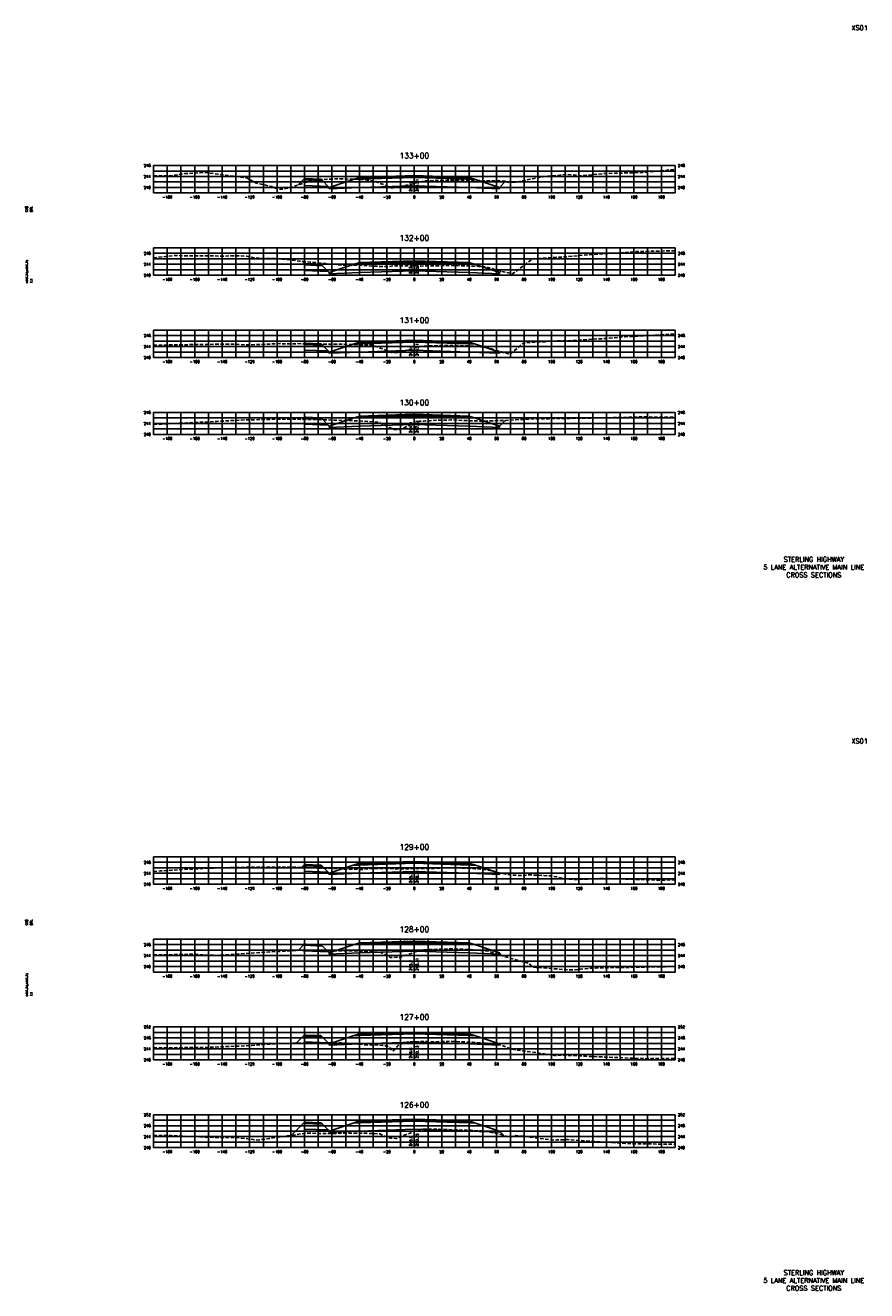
# Model space of a CAD drawing. Extents: x 37 to 10140, y -1968 to 9206.
# Tile 17 of 105: x 2227 to 2840, y 2096 to 3018. Entities that reach past the tile are written whole.
import ezdxf
from ezdxf.enums import TextEntityAlignment as Align

# ---------------------------------------------------------------- set-up
doc = ezdxf.new("R2010")
doc.units = 0
doc.header["$LTSCALE"] = 20
doc.header["$MEASUREMENT"] = 0
doc.linetypes.add('HIDDEN_050%', pattern=[0.1875, 0.125, -0.0625])
for name, color, linetype in [('S-AT-TXT175', 6, 'Continuous'), ('S-AT-TXT80', 1, 'Continuous'), ('XDATUM', 3, 'Continuous'), ('XEG', 1, 'HIDDEN_050%'), ('XFG', 2, 'Continuous'), ('XGRID', 251, 'Continuous'), ('XGRIDT', 2, 'Continuous'), ('XREF-BORDER', 7, 'Continuous')]:
    doc.layers.add(name, color=color, linetype=linetype)
doc.styles.add('L100', font='simplex.shx', dxfattribs={"height": 2})
doc.styles.add('L175', font='ROMANSM.shx', dxfattribs={"height": 3.5})
doc.styles.add('L80', font='ROMANSM.shx', dxfattribs={"height": 1.6})

# ---------------------------------------------------------------- blocks, each defined once
blk = doc.blocks.new('03025_00_att1')
at = {"layer": 'S-AT-TXT175', "style": 'L175'}
for tag, p in [('NUM', (32.402, 20.822)), ('LINE1', (30.64, 1.444)), ('LINE2', (30.64, 1.161)), ('LINE3', (30.64, 0.877))]:
    blk.add_attdef(tag, text='', height=0.175, dxfattribs=at).set_placement(p, align=Align.CENTER)
at = {"layer": 'S-AT-TXT80', "style": 'L80'}
for tag, p in [('DESIGNED', (2.094, 14.201)), ('CHECKED', (2.265, 14.201)), ('DRAFTED', (2.436, 14.201)), ('PCTB', (2.094, 11.605)), ('PSCALE', (2.265, 11.605)), ('PVIEW', (2.436, 11.605))]:
    blk.add_attdef(tag, p, '', height=0.08, rotation=90, dxfattribs=at)

msp = doc.modelspace()

# ---------------------------------------------------------------- linework, layer by layer
at = {"layer": 'XDATUM', "flags": 128}
for points in [[(2425.38, 2901.87), (2430, 2906.49), (2430, 2901.49), (2447.21, 2900.8), (2448, 2900.01), (2448, 2899.12), (2470, 2900), (2510, 2901.28), (2550, 2900), (2572, 2899.12), (2572, 2900.01), (2576.48, 2904.49)], [(2428.33, 2846.17), (2430, 2844.49), (2430, 2839.49), (2447.21, 2838.8), (2448, 2838.01), (2448, 2837.12), (2470, 2838), (2510, 2839.28), (2550, 2838), (2572, 2837.12), (2572, 2838.01), (2573.02, 2839.03)], [(2429.53, 2786.02), (2430, 2786.49), (2430, 2781.49), (2447.21, 2780.8), (2448, 2780.01), (2448, 2779.12), (2470, 2780), (2510, 2781.28), (2550, 2780), (2572, 2779.12), (2572, 2780.01), (2572.4, 2780.41)], [(2428.45, 2730.94), (2430, 2732.49), (2430, 2727.49), (2447.21, 2726.8), (2448, 2726.01), (2448, 2725.12), (2470, 2726), (2510, 2727.28), (2550, 2726), (2572, 2725.12), (2572, 2726.01), (2576.18, 2730.19)], [(2427.75, 2404.24), (2430, 2406.49), (2430, 2401.49), (2447.21, 2400.8), (2448, 2400.01), (2448, 2399.12), (2470, 2400), (2510, 2401.28), (2550, 2400), (2572, 2399.12), (2572, 2400.01), (2572.29, 2400.31)], [(2425.34, 2343.83), (2430, 2348.49), (2430, 2343.49), (2447.21, 2342.8), (2448, 2342.01), (2448, 2341.12), (2470, 2342), (2510, 2343.28), (2550, 2342), (2572, 2341.12), (2572, 2342.01), (2574.06, 2339.95)], [(2424.03, 2276.15), (2430, 2282.12), (2430, 2277.12), (2447.21, 2276.43), (2448, 2275.64), (2448, 2274.76), (2470, 2275.64), (2510, 2276.92), (2550, 2275.64), (2572, 2274.76), (2572, 2275.64), (2572.71, 2274.93)], [(2420.43, 2209), (2430, 2218.57), (2430, 2213.57), (2447.21, 2212.88), (2448, 2212.09), (2448, 2211.2), (2470, 2212.08), (2510, 2213.36), (2550, 2212.08), (2572, 2211.2), (2572, 2212.09), (2575.28, 2208.8)]]:
    msp.add_lwpolyline(points, dxfattribs=at)
at = {"layer": 'XEG', "flags": 128}
for points in [[(2320, 2908.49), (2331.57, 2908.37), (2342.82, 2910.1), (2357.96, 2910.93), (2387.91, 2907.01), (2394.4, 2903.28), (2406.14, 2900.63), (2411.04, 2898.68), (2413.3, 2898.68), (2420.25, 2900.03), (2427.11, 2902.49), (2431.52, 2903.81), (2432.7, 2904.63), (2438.03, 2905.53), (2438.21, 2905.54), (2438.66, 2905.57), (2455, 2906.36), (2455.36, 2906.36), (2473.43, 2905.72), (2473.82, 2905.69), (2481.85, 2904.35), (2482.08, 2904.26), (2493.78, 2899.54), (2506.32, 2901.95), (2506.93, 2902.06), (2510, 2902.92), (2514.21, 2904.11), (2514.45, 2904.17), (2517.95, 2904.73), (2518.11, 2904.75), (2525.41, 2905.03), (2525.65, 2905.04), (2525.96, 2905.05), (2538.08, 2905.41), (2538.45, 2905.4), (2550.25, 2905.12), (2550.8, 2905.11), (2562.95, 2904.87), (2563, 2904.87), (2571.61, 2904.97), (2573.73, 2904.75), (2576.73, 2904.47), (2577.71, 2904.03), (2578.34, 2903.68), (2579.07, 2904.02), (2580.37, 2903.85), (2584.75, 2903.95), (2588.49, 2904.81), (2594.88, 2905.99), (2603.65, 2907.83), (2616.09, 2908.95), (2620.13, 2909.4), (2621.81, 2909.38), (2624.55, 2909.25), (2631.84, 2908.55), (2646.88, 2910.07), (2680.01, 2911.13), (2699.44, 2913.17), (2700, 2913.18)], [(2320, 2848.68), (2334.48, 2850.32), (2371.03, 2849.99), (2382.65, 2850.2), (2387.94, 2849.8), (2393.85, 2848.65), (2402.34, 2848.21), (2410.22, 2848.12), (2417.78, 2847.41), (2426.48, 2846.37), (2434.05, 2845.52), (2441.94, 2844.92), (2455.1, 2843.57), (2458.71, 2843.37), (2464.25, 2843.33), (2466.3, 2843.41), (2474.47, 2843.09), (2475.12, 2843.04), (2475.95, 2842.8), (2489.04, 2842.32), (2489.84, 2841.92), (2490.3, 2842.06), (2490.71, 2842.1), (2491.29, 2842.32), (2493.34, 2842.66), (2494.24, 2842.89), (2502.37, 2842.79), (2510, 2842.81), (2511.26, 2842.81), (2514.75, 2842.73), (2518.22, 2842.81), (2520.92, 2842.82), (2524.26, 2842.87), (2526, 2842.93), (2528.37, 2842.98), (2538.11, 2843.22), (2548.03, 2842.85), (2550.4, 2842.75), (2556.79, 2842.48), (2558.19, 2842.4), (2562.19, 2842.07), (2563.11, 2842), (2568.44, 2840.21), (2569.41, 2839.88), (2571.45, 2839.38), (2581.67, 2837.07), (2593.68, 2846.08), (2595.71, 2847.6), (2601.15, 2848.18), (2601.86, 2848.25), (2604.15, 2848.42), (2608.24, 2848.68), (2619.15, 2849.36), (2620.68, 2849.54), (2635.8, 2850.84), (2671.67, 2853.24), (2686.35, 2853.58), (2700, 2853.83)], [(2320, 2785.06), (2326.14, 2785.12), (2343.7, 2785.36), (2374.31, 2785.82), (2380.17, 2785.71), (2386.62, 2785.21), (2397.49, 2785.54), (2412.08, 2786.13), (2417.3, 2786.11), (2425.11, 2786.13), (2433.09, 2785.92), (2443.16, 2785.71), (2451.09, 2785.68), (2456.84, 2785.79), (2463.75, 2785.51), (2468.49, 2785.39), (2475.33, 2785.24), (2479.12, 2785.18), (2485.21, 2782.93), (2493.29, 2779.72), (2496.09, 2779.55), (2497.92, 2779.57), (2507.33, 2782.08), (2507.64, 2782.13), (2510, 2782.78), (2513.17, 2783.64), (2513.4, 2783.71), (2513.53, 2783.74), (2518.36, 2784.36), (2518.72, 2784.37), (2526.1, 2784.66), (2531.97, 2784.82), (2538.29, 2784.89), (2544.17, 2784.63), (2550.47, 2784.43), (2554.18, 2784.22), (2558.3, 2783.91), (2561, 2783.66), (2563.71, 2783.41), (2566.49, 2782.29), (2569.1, 2781.33), (2574.63, 2779.79), (2579.85, 2778.38), (2585.26, 2783.16), (2589.62, 2786.7), (2594.95, 2787.13), (2597.47, 2787.27), (2604.45, 2787.47), (2611.01, 2788.01), (2621.67, 2788.26), (2650.13, 2789.97), (2663.33, 2791.17), (2673.26, 2791.56), (2700, 2793.26)], [(2320, 2727.25), (2344.85, 2728.32), (2365.97, 2729.46), (2383.37, 2730.38), (2386.74, 2730.52), (2392.06, 2730.65), (2408.23, 2731.04), (2413.43, 2731.04), (2416.95, 2731.07), (2429.59, 2730.93), (2434.16, 2730.87), (2445.63, 2730.61), (2450.22, 2730.42), (2465.49, 2730), (2479.76, 2729.19), (2484.4, 2728.79), (2486.13, 2727.8), (2494.96, 2723.65), (2498.62, 2723.52), (2499.62, 2723.46), (2505.09, 2725.9), (2509.82, 2727.92), (2510, 2727.98), (2511.78, 2728.64), (2513.88, 2729.51), (2516.64, 2729.65), (2518.22, 2729.8), (2521.52, 2729.97), (2526.31, 2730.3), (2536.69, 2730.49), (2538.43, 2730.51), (2548.54, 2730.02), (2550.21, 2729.94), (2554.57, 2729.83), (2559.52, 2729.6), (2570.71, 2730.06), (2576.8, 2730.21), (2582.8, 2730.6), (2592.39, 2731.07), (2600.86, 2731.39), (2604.37, 2731.37), (2625.03, 2731.68), (2636.42, 2731.76), (2640.38, 2731.95), (2663.56, 2732.34), (2669.38, 2732.66), (2678.31, 2732.73), (2700, 2732.41)], [(2320, 2401.27), (2324.98, 2401.77), (2333.41, 2402.18), (2353.41, 2403.42), (2357.35, 2403.66), (2359.84, 2403.73), (2388.4, 2404.44), (2394.62, 2404.45), (2413.17, 2404.59), (2416.45, 2404.52), (2423.39, 2404.38), (2430.92, 2404.13), (2434.75, 2403.98), (2442.62, 2403.77), (2450.11, 2403.6), (2461.06, 2402.99), (2472.22, 2402.85), (2477.76, 2403.53), (2479.75, 2403.51), (2492.76, 2403.42), (2496.76, 2403.34), (2503.73, 2403.27), (2510, 2403.41), (2510.54, 2403.43), (2517.07, 2403.42), (2522.4, 2403.53), (2526.9, 2403.69), (2533.14, 2403.9), (2538.46, 2404.03), (2544.9, 2403.79), (2550.52, 2403.58), (2554.14, 2403.35), (2558.43, 2403.13), (2560.72, 2402.72), (2563.72, 2402.39), (2567.85, 2401.44), (2570.14, 2400.79), (2574.19, 2399.88), (2576.6, 2399.31), (2579.86, 2398.88), (2588.96, 2398.23), (2592.72, 2398.91), (2608.99, 2398.1), (2613.94, 2397.32), (2619.17, 2396.11), (2628.36, 2395.44), (2646.21, 2396.3), (2646.66, 2396.33), (2646.79, 2396.33), (2692.62, 2394.93), (2694.83, 2395.23), (2700, 2395.1)], [(2320, 2340.58), (2330.74, 2340.6), (2349.3, 2341.06), (2354.29, 2340.63), (2365.34, 2340.18), (2379.75, 2341.06), (2395.02, 2342.02), (2397.66, 2342.22), (2405.81, 2342.8), (2416, 2343.22), (2426.54, 2343.91), (2430.73, 2343.75), (2437.92, 2343.52), (2443.37, 2343.35), (2450.94, 2343.44), (2460.23, 2343.35), (2465.56, 2343.43), (2478.07, 2342.8), (2485.3, 2342.45), (2487.9, 2341.12), (2492.75, 2338.68), (2497.19, 2338.78), (2499.2, 2338.66), (2503.04, 2340.07), (2509.15, 2342.15), (2510, 2342.44), (2512.4, 2343.24), (2514.04, 2343.77), (2515.8, 2344.06), (2518.57, 2344.27), (2521.42, 2344.43), (2526.34, 2344.63), (2534.14, 2344.84), (2538.62, 2344.92), (2543.07, 2344.72), (2550.81, 2344.38), (2555.71, 2344.02), (2558.49, 2343.81), (2561.97, 2343.4), (2563.75, 2343.2), (2567.16, 2342.15), (2572.72, 2340.42), (2577.48, 2338.75), (2581.88, 2337.61), (2593.29, 2334.44), (2593.41, 2334.41), (2596.32, 2331.6), (2596.36, 2331.58), (2598.83, 2331.4), (2624.08, 2329.53), (2625.62, 2329.56), (2631.13, 2330.06), (2636.95, 2330.71), (2638.32, 2330.92), (2641.98, 2330.95), (2685.92, 2331.8), (2686.45, 2331.81), (2686.49, 2331.81), (2700, 2332)], [(2320, 2272.75), (2326.42, 2272.88), (2340.96, 2272.88), (2360.38, 2273.1), (2382.5, 2274.04), (2391.56, 2274.43), (2397.51, 2274.98), (2411.12, 2275.89), (2429.3, 2276.26), (2430.02, 2276.32), (2436.77, 2276.35), (2448.61, 2276.54), (2452.64, 2276.69), (2454.2, 2276.6), (2471.15, 2275.34), (2474.53, 2274.84), (2480.1, 2275.01), (2490.53, 2274.1), (2492.3, 2272.8), (2494.09, 2270.32), (2496.17, 2271.69), (2497.5, 2273.8), (2498.17, 2274.45), (2499.65, 2275.1), (2501.54, 2276.25), (2502.65, 2276.34), (2505.1, 2276.89), (2505.64, 2277.06), (2505.68, 2277.07), (2510, 2277.2), (2514.64, 2277.34), (2519.02, 2277.36), (2524.69, 2277.21), (2526.77, 2277.25), (2536.74, 2277.35), (2538.87, 2277.36), (2549.13, 2276.92), (2551.16, 2276.86), (2552.39, 2276.8), (2558.77, 2276.38), (2560.12, 2276.27), (2566.7, 2275.87), (2567.5, 2275.78), (2570.4, 2275.5), (2574.37, 2274.52), (2575.96, 2273.82), (2580.55, 2271.77), (2607.92, 2267.94), (2612.08, 2267.26), (2617.88, 2267.38), (2629.98, 2266.95), (2637.66, 2266.51), (2678.15, 2264.83), (2682.13, 2264.9), (2700, 2265.08)], [(2320, 2209.17), (2322.11, 2208.97), (2332.62, 2208.74), (2366.57, 2207.37), (2380.79, 2207.33), (2396.11, 2205.51), (2396.19, 2205.51), (2404.01, 2206.63), (2430.63, 2210.47), (2441.04, 2210.39), (2441.45, 2210.38), (2442.12, 2210.35), (2458.3, 2210.46), (2459.4, 2210.47), (2473.11, 2210.63), (2474, 2210.58), (2484.85, 2210.01), (2491.5, 2207.21), (2492.5, 2206.9), (2496.64, 2206.74), (2497.23, 2206.77), (2498.5, 2207.27), (2509.67, 2211.77), (2510, 2211.87), (2514.03, 2213.08), (2514.62, 2213.34), (2518.72, 2213.65), (2519.11, 2213.66), (2526.22, 2213.5), (2527.01, 2213.48), (2528.18, 2213.42), (2538.71, 2213.01), (2540.01, 2212.96), (2550.85, 2212.62), (2551.68, 2212.59), (2558.86, 2212.25), (2559.49, 2212.16), (2564.51, 2211.58), (2565.3, 2211.31), (2571.3, 2210.04), (2572.03, 2209.82), (2577.74, 2208.03), (2578.22, 2208.04), (2580.96, 2207.84), (2581.32, 2208.06), (2583.7, 2208.97), (2609.96, 2205.57), (2612.94, 2205.42), (2613.83, 2205.58), (2621.64, 2205.87), (2660.36, 2203.35), (2669.81, 2202.79), (2700, 2202.51)]]:
    msp.add_lwpolyline(points, dxfattribs=at)
at = {"layer": 'XFG', "flags": 128}
for points in [[(2430, 2906.49), (2430, 2906.49), (2425.38, 2901.87)], [(2430, 2906.49), (2430, 2905.49), (2443.04, 2904.97), (2442, 2906.01), (2441, 2906.05), (2441, 2905.71), (2431, 2906.11), (2431, 2906.45), (2430, 2906.49)], [(2431, 2906.45), (2431, 2906.11), (2441, 2905.71), (2441, 2906.05), (2431, 2906.45)], [(2510, 2907.28), (2470, 2906), (2465.43, 2905.82), (2448, 2900.01), (2448, 2899.12), (2470, 2900), (2510, 2901.28)], [(2510, 2907.62), (2470, 2906.34), (2470, 2907.34), (2465.43, 2905.82), (2470, 2906), (2510, 2907.28)], [(2510, 2908.62), (2470, 2907.34), (2470, 2907), (2510, 2908.28)], [(2510, 2908.28), (2470, 2907), (2470, 2906.34), (2510, 2907.62)], [(2510, 2908.62), (2550, 2907.34), (2550, 2907), (2510, 2908.28)], [(2510, 2908.28), (2550, 2907), (2550, 2906.34), (2510, 2907.62)], [(2510, 2907.62), (2550, 2906.34), (2550, 2907.34), (2554.57, 2905.82), (2550, 2906), (2510, 2907.28)], [(2510, 2907.28), (2550, 2906), (2554.57, 2905.82), (2572, 2900.01), (2572, 2899.12), (2550, 2900), (2510, 2901.28)], [(2430, 2905.49), (2430, 2901.49), (2447.21, 2900.8), (2443.04, 2904.97), (2430, 2905.49)], [(2448, 2900.01), (2447.21, 2900.8)], [(2572, 2900.01), (2572, 2900.01), (2576.48, 2904.49)], [(2430, 2844.49), (2430, 2844.49), (2428.33, 2846.17)], [(2430, 2844.49), (2430, 2843.49), (2443.04, 2842.97), (2442, 2844.01), (2441, 2844.05), (2441, 2843.71), (2431, 2844.11), (2431, 2844.45), (2430, 2844.49)], [(2430, 2843.49), (2430, 2839.49), (2447.21, 2838.8), (2443.04, 2842.97), (2430, 2843.49)], [(2431, 2844.45), (2431, 2844.11), (2441, 2843.71), (2441, 2844.05), (2431, 2844.45)], [(2510, 2845.28), (2470, 2844), (2465.43, 2843.82), (2448, 2838.01), (2448, 2837.12), (2470, 2838), (2510, 2839.28)], [(2510, 2845.62), (2470, 2844.34), (2470, 2845.34), (2465.43, 2843.82), (2470, 2844), (2510, 2845.28)], [(2510, 2846.62), (2470, 2845.34), (2470, 2845), (2510, 2846.28)], [(2510, 2846.28), (2470, 2845), (2470, 2844.34), (2510, 2845.62)], [(2510, 2846.62), (2550, 2845.34), (2550, 2845), (2510, 2846.28)], [(2510, 2846.28), (2550, 2845), (2550, 2844.34), (2510, 2845.62)], [(2510, 2845.62), (2550, 2844.34), (2550, 2845.34), (2554.57, 2843.82), (2550, 2844), (2510, 2845.28)], [(2510, 2845.28), (2550, 2844), (2554.57, 2843.82), (2572, 2838.01), (2572, 2837.12), (2550, 2838), (2510, 2839.28)], [(2448, 2838.01), (2447.21, 2838.8)], [(2572, 2838.01), (2572, 2838.01), (2573.02, 2839.03)], [(2430, 2786.49), (2430, 2786.49), (2429.53, 2786.02)], [(2430, 2786.49), (2430, 2785.49), (2443.04, 2784.97), (2442, 2786.01), (2441, 2786.05), (2441, 2785.71), (2431, 2786.11), (2431, 2786.45), (2430, 2786.49)], [(2431, 2786.45), (2431, 2786.11), (2441, 2785.71), (2441, 2786.05), (2431, 2786.45)], [(2510, 2787.28), (2470, 2786), (2465.43, 2785.82), (2448, 2780.01), (2448, 2779.12), (2470, 2780), (2510, 2781.28)], [(2510, 2787.62), (2470, 2786.34), (2470, 2787.34), (2465.43, 2785.82), (2470, 2786), (2510, 2787.28)], [(2510, 2788.62), (2470, 2787.34), (2470, 2787), (2510, 2788.28)], [(2510, 2788.28), (2470, 2787), (2470, 2786.34), (2510, 2787.62)], [(2510, 2788.62), (2550, 2787.34), (2550, 2787), (2510, 2788.28)], [(2510, 2788.28), (2550, 2787), (2550, 2786.34), (2510, 2787.62)], [(2510, 2787.62), (2550, 2786.34), (2550, 2787.34), (2554.57, 2785.82), (2550, 2786), (2510, 2787.28)], [(2510, 2787.28), (2550, 2786), (2554.57, 2785.82), (2572, 2780.01), (2572, 2779.12), (2550, 2780), (2510, 2781.28)], [(2430, 2785.49), (2430, 2781.49), (2447.21, 2780.8), (2443.04, 2784.97), (2430, 2785.49)], [(2448, 2780.01), (2447.21, 2780.8)], [(2572, 2780.01), (2572, 2780.01), (2572.4, 2780.41)], [(2430, 2732.49), (2430, 2732.49), (2428.45, 2730.94)], [(2430, 2732.49), (2430, 2731.49), (2443.04, 2730.97), (2442, 2732.01), (2441, 2732.05), (2441, 2731.71), (2431, 2732.11), (2431, 2732.45), (2430, 2732.49)], [(2430, 2731.49), (2430, 2727.49), (2447.21, 2726.8), (2443.04, 2730.97), (2430, 2731.49)], [(2431, 2732.45), (2431, 2732.11), (2441, 2731.71), (2441, 2732.05), (2431, 2732.45)], [(2510, 2733.28), (2470, 2732), (2465.43, 2731.82), (2448, 2726.01), (2448, 2725.12), (2470, 2726), (2510, 2727.28)], [(2510, 2733.62), (2470, 2732.34), (2470, 2733.34), (2465.43, 2731.82), (2470, 2732), (2510, 2733.28)], [(2510, 2734.62), (2470, 2733.34), (2470, 2733), (2510, 2734.28)], [(2510, 2734.28), (2470, 2733), (2470, 2732.34), (2510, 2733.62)], [(2510, 2734.62), (2550, 2733.34), (2550, 2733), (2510, 2734.28)], [(2510, 2734.28), (2550, 2733), (2550, 2732.34), (2510, 2733.62)], [(2510, 2733.62), (2550, 2732.34), (2550, 2733.34), (2554.57, 2731.82), (2550, 2732), (2510, 2733.28)], [(2510, 2733.28), (2550, 2732), (2554.57, 2731.82), (2572, 2726.01), (2572, 2725.12), (2550, 2726), (2510, 2727.28)], [(2448, 2726.01), (2447.21, 2726.8)], [(2572, 2726.01), (2572, 2726.01), (2576.18, 2730.19)], [(2510, 2408.62), (2470, 2407.34), (2470, 2407), (2510, 2408.28)], [(2510, 2408.28), (2470, 2407), (2470, 2406.34), (2510, 2407.62)], [(2510, 2408.62), (2550, 2407.34), (2550, 2407), (2510, 2408.28)], [(2510, 2408.28), (2550, 2407), (2550, 2406.34), (2510, 2407.62)], [(2430, 2406.49), (2430, 2406.49), (2427.75, 2404.24)], [(2430, 2406.49), (2430, 2405.49), (2443.04, 2404.97), (2442, 2406.01), (2441, 2406.05), (2441, 2405.71), (2431, 2406.11), (2431, 2406.45), (2430, 2406.49)], [(2430, 2405.49), (2430, 2401.49), (2447.21, 2400.8), (2443.04, 2404.97), (2430, 2405.49)], [(2431, 2406.45), (2431, 2406.11), (2441, 2405.71), (2441, 2406.05), (2431, 2406.45)], [(2448, 2400.01), (2447.21, 2400.8)], [(2510, 2407.28), (2470, 2406), (2465.43, 2405.82), (2448, 2400.01), (2448, 2399.12), (2470, 2400), (2510, 2401.28)], [(2510, 2407.62), (2470, 2406.34), (2470, 2407.34), (2465.43, 2405.82), (2470, 2406), (2510, 2407.28)], [(2510, 2407.62), (2550, 2406.34), (2550, 2407.34), (2554.57, 2405.82), (2550, 2406), (2510, 2407.28)], [(2510, 2407.28), (2550, 2406), (2554.57, 2405.82), (2572, 2400.01), (2572, 2399.12), (2550, 2400), (2510, 2401.28)], [(2572, 2400.01), (2572, 2400.01), (2572.29, 2400.31)], [(2430, 2348.49), (2430, 2348.49), (2425.34, 2343.83)], [(2430, 2348.49), (2430, 2347.49), (2443.04, 2346.97), (2442, 2348.01), (2441, 2348.05), (2441, 2347.71), (2431, 2348.11), (2431, 2348.45), (2430, 2348.49)], [(2430, 2347.49), (2430, 2343.49), (2447.21, 2342.8), (2443.04, 2346.97), (2430, 2347.49)], [(2431, 2348.45), (2431, 2348.11), (2441, 2347.71), (2441, 2348.05), (2431, 2348.45)], [(2510, 2349.28), (2470, 2348), (2465.43, 2347.82), (2448, 2342.01), (2448, 2341.12), (2470, 2342), (2510, 2343.28)], [(2510, 2349.62), (2470, 2348.34), (2470, 2349.34), (2465.43, 2347.82), (2470, 2348), (2510, 2349.28)], [(2510, 2350.62), (2470, 2349.34), (2470, 2349), (2510, 2350.28)], [(2510, 2350.28), (2470, 2349), (2470, 2348.34), (2510, 2349.62)], [(2510, 2350.62), (2550, 2349.34), (2550, 2349), (2510, 2350.28)], [(2510, 2350.28), (2550, 2349), (2550, 2348.34), (2510, 2349.62)], [(2510, 2349.62), (2550, 2348.34), (2550, 2349.34), (2554.57, 2347.82), (2550, 2348), (2510, 2349.28)], [(2510, 2349.28), (2550, 2348), (2554.57, 2347.82), (2572, 2342.01), (2572, 2341.12), (2550, 2342), (2510, 2343.28)], [(2448, 2342.01), (2447.21, 2342.8)], [(2572, 2342.01), (2572, 2342.01), (2574.06, 2339.95)], [(2430, 2282.12), (2430, 2282.12), (2424.03, 2276.15)], [(2430, 2282.12), (2430, 2281.12), (2443.04, 2280.6), (2442, 2281.64), (2441, 2281.68), (2441, 2281.34), (2431, 2281.74), (2431, 2282.08), (2430, 2282.12)], [(2430, 2281.12), (2430, 2277.12), (2447.21, 2276.43), (2443.04, 2280.6), (2430, 2281.12)], [(2431, 2282.08), (2431, 2281.74), (2441, 2281.34), (2441, 2281.68), (2431, 2282.08)], [(2510, 2282.92), (2470, 2281.64), (2465.43, 2281.45), (2448, 2275.64), (2448, 2274.76), (2470, 2275.64), (2510, 2276.92)], [(2510, 2283.26), (2470, 2281.98), (2470, 2282.98), (2465.43, 2281.45), (2470, 2281.64), (2510, 2282.92)], [(2510, 2284.26), (2470, 2282.98), (2470, 2282.64), (2510, 2283.92)], [(2510, 2283.92), (2470, 2282.64), (2470, 2281.98), (2510, 2283.26)], [(2510, 2284.26), (2550, 2282.98), (2550, 2282.64), (2510, 2283.92)], [(2510, 2283.92), (2550, 2282.64), (2550, 2281.98), (2510, 2283.26)], [(2510, 2283.26), (2550, 2281.98), (2550, 2282.98), (2554.57, 2281.45), (2550, 2281.64), (2510, 2282.92)], [(2510, 2282.92), (2550, 2281.64), (2554.57, 2281.45), (2572, 2275.64), (2572, 2274.76), (2550, 2275.64), (2510, 2276.92)], [(2448, 2275.64), (2447.21, 2276.43)], [(2572, 2275.64), (2572, 2275.64), (2572.71, 2274.93)], [(2430, 2218.57), (2430, 2218.57), (2420.43, 2209)], [(2430, 2218.57), (2430, 2217.57), (2443.04, 2217.04), (2442, 2218.09), (2441, 2218.13), (2441, 2217.79), (2431, 2218.19), (2431, 2218.53), (2430, 2218.57)], [(2430, 2217.57), (2430, 2213.57), (2447.21, 2212.88), (2443.04, 2217.04), (2430, 2217.57)], [(2431, 2218.53), (2431, 2218.19), (2441, 2217.79), (2441, 2218.13), (2431, 2218.53)], [(2510, 2219.36), (2470, 2218.08), (2465.43, 2217.9), (2448, 2212.09), (2448, 2211.2), (2470, 2212.08), (2510, 2213.36)], [(2510, 2219.7), (2470, 2218.42), (2470, 2219.42), (2465.43, 2217.9), (2470, 2218.08), (2510, 2219.36)], [(2510, 2220.7), (2470, 2219.42), (2470, 2219.08), (2510, 2220.36)], [(2510, 2220.36), (2470, 2219.08), (2470, 2218.42), (2510, 2219.7)], [(2510, 2220.7), (2550, 2219.42), (2550, 2219.08), (2510, 2220.36)], [(2510, 2220.36), (2550, 2219.08), (2550, 2218.42), (2510, 2219.7)], [(2510, 2219.7), (2550, 2218.42), (2550, 2219.42), (2554.57, 2217.9), (2550, 2218.08), (2510, 2219.36)], [(2510, 2219.36), (2550, 2218.08), (2554.57, 2217.9), (2572, 2212.09), (2572, 2211.2), (2550, 2212.08), (2510, 2213.36)], [(2448, 2212.09), (2447.21, 2212.88)], [(2572, 2212.09), (2572, 2212.09), (2575.28, 2208.8)]]:
    msp.add_lwpolyline(points, dxfattribs=at)
at = {"layer": 'XGRID'}
for p, q in [((2320, 2896), (2320, 2916)), ((2320, 2916), (2700, 2916)), ((2330, 2896), (2330, 2916)), ((2340, 2896), (2340, 2916)), ((2350, 2896), (2350, 2916)), ((2360, 2896), (2360, 2916)), ((2370, 2896), (2370, 2916)), ((2380, 2896), (2380, 2916)), ((2390, 2896), (2390, 2916)), ((2400, 2896), (2400, 2916)), ((2410, 2896), (2410, 2916)), ((2420, 2896), (2420, 2916)), ((2430, 2896), (2430, 2916)), ((2440, 2896), (2440, 2916)), ((2450, 2896), (2450, 2916)), ((2460, 2896), (2460, 2916)), ((2470, 2896), (2470, 2916)), ((2480, 2896), (2480, 2916)), ((2490, 2896), (2490, 2916)), ((2500, 2896), (2500, 2916)), ((2510, 2896), (2510, 2916)), ((2520, 2896), (2520, 2916)), ((2530, 2896), (2530, 2916)), ((2540, 2896), (2540, 2916)), ((2550, 2896), (2550, 2916)), ((2560, 2896), (2560, 2916)), ((2570, 2896), (2570, 2916)), ((2580, 2896), (2580, 2916)), ((2590, 2896), (2590, 2916)), ((2600, 2896), (2600, 2916)), ((2610, 2896), (2610, 2916)), ((2620, 2896), (2620, 2916)), ((2630, 2896), (2630, 2916)), ((2640, 2896), (2640, 2916)), ((2650, 2896), (2650, 2916)), ((2660, 2896), (2660, 2916)), ((2670, 2896), (2670, 2916)), ((2680, 2896), (2680, 2916)), ((2690, 2896), (2690, 2916)), ((2700, 2896), (2700, 2916)), ((2320, 2912), (2700, 2912)), ((2320, 2908), (2700, 2908)), ((2320, 2904), (2700, 2904)), ((2320, 2900), (2700, 2900)), ((2320, 2896), (2700, 2896)), ((2320, 2836), (2320, 2856)), ((2320, 2856), (2700, 2856)), ((2320, 2852), (2700, 2852)), ((2330, 2836), (2330, 2856)), ((2340, 2836), (2340, 2856)), ((2350, 2836), (2350, 2856)), ((2360, 2836), (2360, 2856)), ((2370, 2836), (2370, 2856)), ((2380, 2836), (2380, 2856)), ((2390, 2836), (2390, 2856)), ((2400, 2836), (2400, 2856)), ((2410, 2836), (2410, 2856)), ((2420, 2836), (2420, 2856)), ((2430, 2836), (2430, 2856)), ((2440, 2836), (2440, 2856)), ((2450, 2836), (2450, 2856)), ((2460, 2836), (2460, 2856)), ((2470, 2836), (2470, 2856)), ((2480, 2836), (2480, 2856)), ((2490, 2836), (2490, 2856)), ((2500, 2836), (2500, 2856)), ((2510, 2836), (2510, 2856)), ((2520, 2836), (2520, 2856)), ((2530, 2836), (2530, 2856)), ((2540, 2836), (2540, 2856)), ((2550, 2836), (2550, 2856)), ((2560, 2836), (2560, 2856)), ((2570, 2836), (2570, 2856)), ((2580, 2836), (2580, 2856)), ((2590, 2836), (2590, 2856)), ((2600, 2836), (2600, 2856)), ((2610, 2836), (2610, 2856)), ((2620, 2836), (2620, 2856)), ((2630, 2836), (2630, 2856)), ((2640, 2836), (2640, 2856)), ((2650, 2836), (2650, 2856)), ((2660, 2836), (2660, 2856)), ((2670, 2836), (2670, 2856)), ((2680, 2836), (2680, 2856)), ((2690, 2836), (2690, 2856)), ((2700, 2836), (2700, 2856)), ((2320, 2848), (2700, 2848)), ((2320, 2844), (2700, 2844)), ((2320, 2840), (2700, 2840)), ((2320, 2836), (2700, 2836)), ((2320, 2776), (2320, 2796)), ((2320, 2796), (2700, 2796)), ((2330, 2776), (2330, 2796)), ((2340, 2776), (2340, 2796)), ((2350, 2776), (2350, 2796)), ((2360, 2776), (2360, 2796)), ((2370, 2776), (2370, 2796)), ((2380, 2776), (2380, 2796)), ((2390, 2776), (2390, 2796)), ((2400, 2776), (2400, 2796)), ((2410, 2776), (2410, 2796)), ((2420, 2776), (2420, 2796)), ((2430, 2776), (2430, 2796)), ((2440, 2776), (2440, 2796)), ((2450, 2776), (2450, 2796)), ((2460, 2776), (2460, 2796)), ((2470, 2776), (2470, 2796)), ((2480, 2776), (2480, 2796)), ((2490, 2776), (2490, 2796)), ((2500, 2776), (2500, 2796)), ((2510, 2776), (2510, 2796)), ((2520, 2776), (2520, 2796)), ((2530, 2776), (2530, 2796)), ((2540, 2776), (2540, 2796)), ((2550, 2776), (2550, 2796)), ((2560, 2776), (2560, 2796)), ((2570, 2776), (2570, 2796)), ((2580, 2776), (2580, 2796)), ((2590, 2776), (2590, 2796)), ((2600, 2776), (2600, 2796)), ((2610, 2776), (2610, 2796)), ((2620, 2776), (2620, 2796)), ((2630, 2776), (2630, 2796)), ((2640, 2776), (2640, 2796)), ((2650, 2776), (2650, 2796)), ((2660, 2776), (2660, 2796)), ((2670, 2776), (2670, 2796)), ((2680, 2776), (2680, 2796)), ((2690, 2776), (2690, 2796)), ((2700, 2776), (2700, 2796)), ((2320, 2792), (2700, 2792)), ((2320, 2788), (2700, 2788)), ((2320, 2784), (2700, 2784)), ((2320, 2780), (2700, 2780)), ((2320, 2776), (2700, 2776)), ((2320, 2720), (2320, 2736)), ((2320, 2736), (2700, 2736)), ((2320, 2732), (2700, 2732)), ((2330, 2720), (2330, 2736)), ((2340, 2720), (2340, 2736)), ((2350, 2720), (2350, 2736)), ((2360, 2720), (2360, 2736)), ((2370, 2720), (2370, 2736)), ((2380, 2720), (2380, 2736)), ((2390, 2720), (2390, 2736)), ((2400, 2720), (2400, 2736)), ((2410, 2720), (2410, 2736)), ((2420, 2720), (2420, 2736)), ((2430, 2720), (2430, 2736)), ((2440, 2720), (2440, 2736)), ((2450, 2720), (2450, 2736)), ((2460, 2720), (2460, 2736)), ((2470, 2720), (2470, 2736)), ((2480, 2720), (2480, 2736)), ((2490, 2720), (2490, 2736)), ((2500, 2720), (2500, 2736)), ((2510, 2720), (2510, 2736)), ((2520, 2720), (2520, 2736)), ((2530, 2720), (2530, 2736)), ((2540, 2720), (2540, 2736)), ((2550, 2720), (2550, 2736)), ((2560, 2720), (2560, 2736)), ((2570, 2720), (2570, 2736)), ((2580, 2720), (2580, 2736)), ((2590, 2720), (2590, 2736)), ((2600, 2720), (2600, 2736)), ((2610, 2720), (2610, 2736)), ((2620, 2720), (2620, 2736)), ((2630, 2720), (2630, 2736)), ((2640, 2720), (2640, 2736)), ((2650, 2720), (2650, 2736)), ((2660, 2720), (2660, 2736)), ((2670, 2720), (2670, 2736)), ((2680, 2720), (2680, 2736)), ((2690, 2720), (2690, 2736)), ((2700, 2720), (2700, 2736)), ((2320, 2728), (2700, 2728)), ((2320, 2724), (2700, 2724)), ((2320, 2720), (2700, 2720)), ((2320, 2392), (2320, 2412)), ((2320, 2412), (2700, 2412)), ((2320, 2408), (2700, 2408)), ((2330, 2392), (2330, 2412)), ((2340, 2392), (2340, 2412)), ((2350, 2392), (2350, 2412)), ((2360, 2392), (2360, 2412)), ((2370, 2392), (2370, 2412)), ((2380, 2392), (2380, 2412)), ((2390, 2392), (2390, 2412)), ((2400, 2392), (2400, 2412)), ((2410, 2392), (2410, 2412)), ((2420, 2392), (2420, 2412)), ((2430, 2392), (2430, 2412)), ((2440, 2392), (2440, 2412)), ((2450, 2392), (2450, 2412)), ((2460, 2392), (2460, 2412)), ((2470, 2392), (2470, 2412)), ((2480, 2392), (2480, 2412)), ((2490, 2392), (2490, 2412)), ((2500, 2392), (2500, 2412)), ((2510, 2392), (2510, 2412)), ((2520, 2392), (2520, 2412)), ((2530, 2392), (2530, 2412)), ((2540, 2392), (2540, 2412)), ((2550, 2392), (2550, 2412)), ((2560, 2392), (2560, 2412)), ((2570, 2392), (2570, 2412)), ((2580, 2392), (2580, 2412)), ((2590, 2392), (2590, 2412)), ((2600, 2392), (2600, 2412)), ((2610, 2392), (2610, 2412)), ((2620, 2392), (2620, 2412)), ((2630, 2392), (2630, 2412)), ((2640, 2392), (2640, 2412)), ((2650, 2392), (2650, 2412)), ((2660, 2392), (2660, 2412)), ((2670, 2392), (2670, 2412)), ((2680, 2392), (2680, 2412)), ((2690, 2392), (2690, 2412)), ((2700, 2392), (2700, 2412)), ((2320, 2404), (2700, 2404)), ((2320, 2400), (2700, 2400)), ((2320, 2396), (2700, 2396)), ((2320, 2392), (2700, 2392)), ((2320, 2328), (2320, 2352)), ((2320, 2352), (2700, 2352)), ((2320, 2348), (2700, 2348)), ((2320, 2344), (2700, 2344)), ((2330, 2328), (2330, 2352)), ((2340, 2328), (2340, 2352)), ((2350, 2328), (2350, 2352)), ((2360, 2328), (2360, 2352)), ((2370, 2328), (2370, 2352)), ((2380, 2328), (2380, 2352)), ((2390, 2328), (2390, 2352)), ((2400, 2328), (2400, 2352)), ((2410, 2328), (2410, 2352)), ((2420, 2328), (2420, 2352)), ((2430, 2328), (2430, 2352)), ((2440, 2328), (2440, 2352)), ((2450, 2328), (2450, 2352)), ((2460, 2328), (2460, 2352)), ((2470, 2328), (2470, 2352)), ((2480, 2328), (2480, 2352)), ((2490, 2328), (2490, 2352)), ((2500, 2328), (2500, 2352)), ((2510, 2328), (2510, 2352)), ((2520, 2328), (2520, 2352)), ((2530, 2328), (2530, 2352)), ((2540, 2328), (2540, 2352)), ((2550, 2328), (2550, 2352)), ((2560, 2328), (2560, 2352)), ((2570, 2328), (2570, 2352)), ((2580, 2328), (2580, 2352)), ((2590, 2328), (2590, 2352)), ((2600, 2328), (2600, 2352)), ((2610, 2328), (2610, 2352)), ((2620, 2328), (2620, 2352)), ((2630, 2328), (2630, 2352)), ((2640, 2328), (2640, 2352)), ((2650, 2328), (2650, 2352)), ((2660, 2328), (2660, 2352)), ((2670, 2328), (2670, 2352)), ((2680, 2328), (2680, 2352)), ((2690, 2328), (2690, 2352)), ((2700, 2328), (2700, 2352)), ((2320, 2340), (2700, 2340)), ((2320, 2336), (2700, 2336)), ((2320, 2332), (2700, 2332)), ((2320, 2328), (2700, 2328)), ((2320, 2264), (2320, 2288)), ((2320, 2288), (2700, 2288)), ((2330, 2264), (2330, 2288)), ((2340, 2264), (2340, 2288)), ((2350, 2264), (2350, 2288)), ((2360, 2264), (2360, 2288)), ((2370, 2264), (2370, 2288)), ((2380, 2264), (2380, 2288)), ((2390, 2264), (2390, 2288)), ((2400, 2264), (2400, 2288)), ((2410, 2264), (2410, 2288)), ((2420, 2264), (2420, 2288)), ((2430, 2264), (2430, 2288)), ((2440, 2264), (2440, 2288)), ((2450, 2264), (2450, 2288)), ((2460, 2264), (2460, 2288)), ((2470, 2264), (2470, 2288)), ((2480, 2264), (2480, 2288)), ((2490, 2264), (2490, 2288)), ((2500, 2264), (2500, 2288)), ((2510, 2264), (2510, 2288)), ((2520, 2264), (2520, 2288)), ((2530, 2264), (2530, 2288)), ((2540, 2264), (2540, 2288)), ((2550, 2264), (2550, 2288)), ((2560, 2264), (2560, 2288)), ((2570, 2264), (2570, 2288)), ((2580, 2264), (2580, 2288)), ((2590, 2264), (2590, 2288)), ((2600, 2264), (2600, 2288)), ((2610, 2264), (2610, 2288)), ((2620, 2264), (2620, 2288)), ((2630, 2264), (2630, 2288)), ((2640, 2264), (2640, 2288)), ((2650, 2264), (2650, 2288)), ((2660, 2264), (2660, 2288)), ((2670, 2264), (2670, 2288)), ((2680, 2264), (2680, 2288)), ((2690, 2264), (2690, 2288)), ((2700, 2264), (2700, 2288)), ((2320, 2284), (2700, 2284)), ((2320, 2280), (2700, 2280)), ((2320, 2276), (2700, 2276)), ((2320, 2272), (2700, 2272)), ((2320, 2268), (2700, 2268)), ((2320, 2264), (2700, 2264)), ((2320, 2200), (2320, 2224)), ((2320, 2224), (2700, 2224)), ((2330, 2200), (2330, 2224)), ((2340, 2200), (2340, 2224)), ((2350, 2200), (2350, 2224)), ((2360, 2200), (2360, 2224)), ((2370, 2200), (2370, 2224)), ((2380, 2200), (2380, 2224)), ((2390, 2200), (2390, 2224)), ((2400, 2200), (2400, 2224)), ((2410, 2200), (2410, 2224)), ((2420, 2200), (2420, 2224)), ((2430, 2200), (2430, 2224)), ((2440, 2200), (2440, 2224)), ((2450, 2200), (2450, 2224)), ((2460, 2200), (2460, 2224)), ((2470, 2200), (2470, 2224)), ((2480, 2200), (2480, 2224)), ((2490, 2200), (2490, 2224)), ((2500, 2200), (2500, 2224)), ((2510, 2200), (2510, 2224)), ((2520, 2200), (2520, 2224)), ((2530, 2200), (2530, 2224)), ((2540, 2200), (2540, 2224)), ((2550, 2200), (2550, 2224)), ((2560, 2200), (2560, 2224)), ((2570, 2200), (2570, 2224)), ((2580, 2200), (2580, 2224)), ((2590, 2200), (2590, 2224)), ((2600, 2200), (2600, 2224)), ((2610, 2200), (2610, 2224)), ((2620, 2200), (2620, 2224)), ((2630, 2200), (2630, 2224)), ((2640, 2200), (2640, 2224)), ((2650, 2200), (2650, 2224)), ((2660, 2200), (2660, 2224)), ((2670, 2200), (2670, 2224)), ((2680, 2200), (2680, 2224)), ((2690, 2200), (2690, 2224)), ((2700, 2200), (2700, 2224)), ((2320, 2220), (2700, 2220)), ((2320, 2216), (2700, 2216)), ((2320, 2212), (2700, 2212)), ((2320, 2208), (2700, 2208)), ((2320, 2204), (2700, 2204)), ((2320, 2200), (2700, 2200))]:
    msp.add_line(p, q, dxfattribs=at)

# ---------------------------------------------------------------- block references
at = {"layer": 'XREF-BORDER'}
ref = msp.add_blockref('03025_00_att1', (2186.45, 2598.23), dxfattribs=dict(at, xscale=20, yscale=20, zscale=20))
ref.add_attrib('LINE1', 'STERLING HIGHWAY', dxfattribs={"layer": 'S-AT-TXT175', "height": 3.5, "style": 'L175'}).set_placement((2801.07, 2627.1), align=Align.CENTER)
ref.add_attrib('LINE2', '5 LANE ALTERNATIVE MAIN LINE', dxfattribs={"layer": 'S-AT-TXT175', "height": 3.5, "style": 'L175'}).set_placement((2801.07, 2621.44), align=Align.CENTER)
ref.add_attrib('LINE3', 'CROSS SECTIONS', dxfattribs={"layer": 'S-AT-TXT175', "height": 3.5, "style": 'L175'}).set_placement((2801.07, 2615.77), align=Align.CENTER)
ref.add_attrib('NUM', 'XS01', dxfattribs={"layer": 'S-AT-TXT175', "height": 3.5, "style": 'L175'}).set_placement((2834.49, 3014.66), align=Align.CENTER)
ref.add_attrib('DESIGNED', 'CAB', (2228.33, 2882.25), dxfattribs={"layer": 'S-AT-TXT80', "height": 1.6, "rotation": 90, "style": 'L80'})
ref.add_attrib('CHECKED', 'DRL', (2231.75, 2882.25), dxfattribs={"layer": 'S-AT-TXT80', "height": 1.6, "rotation": 90, "style": 'L80'})
ref.add_attrib('PCTB', 'adot_hs,adot_fs', (2228.33, 2830.32), dxfattribs={"layer": 'S-AT-TXT80', "height": 1.6, "rotation": 90, "style": 'L80'})
ref.add_attrib('PSCALE', '1:1', (2231.75, 2830.32), dxfattribs={"layer": 'S-AT-TXT80', "height": 1.6, "rotation": 90, "style": 'L80'})
ref = msp.add_blockref('03025_00_att1', (2186.45, 2078.23), dxfattribs=dict(at, xscale=20, yscale=20, zscale=20))
ref.add_attrib('LINE1', 'STERLING HIGHWAY', dxfattribs={"layer": 'S-AT-TXT175', "height": 3.5, "style": 'L175'}).set_placement((2801.07, 2107.1), align=Align.CENTER)
ref.add_attrib('LINE2', '5 LANE ALTERNATIVE MAIN LINE', dxfattribs={"layer": 'S-AT-TXT175', "height": 3.5, "style": 'L175'}).set_placement((2801.07, 2101.44), align=Align.CENTER)
ref.add_attrib('LINE3', 'CROSS SECTIONS', dxfattribs={"layer": 'S-AT-TXT175', "height": 3.5, "style": 'L175'}).set_placement((2801.07, 2095.77), align=Align.CENTER)
ref.add_attrib('NUM', 'XS01', dxfattribs={"layer": 'S-AT-TXT175', "height": 3.5, "style": 'L175'}).set_placement((2834.49, 2494.66), align=Align.CENTER)
ref.add_attrib('DESIGNED', 'CAB', (2228.33, 2362.25), dxfattribs={"layer": 'S-AT-TXT80', "height": 1.6, "rotation": 90, "style": 'L80'})
ref.add_attrib('CHECKED', 'DRL', (2231.75, 2362.25), dxfattribs={"layer": 'S-AT-TXT80', "height": 1.6, "rotation": 90, "style": 'L80'})
ref.add_attrib('PCTB', 'adot_hs,adot_fs', (2228.33, 2310.32), dxfattribs={"layer": 'S-AT-TXT80', "height": 1.6, "rotation": 90, "style": 'L80'})
ref.add_attrib('PSCALE', '1:1', (2231.75, 2310.32), dxfattribs={"layer": 'S-AT-TXT80', "height": 1.6, "rotation": 90, "style": 'L80'})

# ---------------------------------------------------------------- texts
at = {"layer": 'XGRIDT', "style": 'L100'}
for s, p in [('133+00', (2510, 2920)), ('132+00', (2510, 2860)), ('131+00', (2510, 2800)), ('130+00', (2510, 2740)), ('129+00', (2510, 2416)), ('128+00', (2510, 2356)), ('127+00', (2510, 2292)), ('126+00', (2510, 2228))]:
    msp.add_text(s, height=4, dxfattribs=at).set_placement(p, align=Align.BOTTOM_CENTER)
for s, p in [('248', (2318, 2916)), ('244', (2318, 2908)), ('240', (2318, 2900)), ('248', (2318, 2852)), ('244', (2318, 2844)), ('240', (2318, 2836)), ('248', (2318, 2792)), ('244', (2318, 2784)), ('240', (2318, 2776)), ('248', (2318, 2736)), ('244', (2318, 2728)), ('240', (2318, 2720)), ('248', (2318, 2408)), ('244', (2318, 2400)), ('240', (2318, 2392)), ('248', (2318, 2348)), ('244', (2318, 2340)), ('240', (2318, 2332)), ('252', (2318, 2288)), ('248', (2318, 2280)), ('244', (2318, 2272)), ('240', (2318, 2264)), ('252', (2318, 2224)), ('248', (2318, 2216)), ('244', (2318, 2208)), ('240', (2318, 2200))]:
    msp.add_text(s, height=2, dxfattribs=at).set_placement(p, align=Align.MIDDLE_RIGHT)
for s, p in [('248', (2702, 2916)), ('244', (2702, 2908)), ('240', (2702, 2900)), ('248', (2702, 2852)), ('244', (2702, 2844)), ('240', (2702, 2836)), ('248', (2702, 2792)), ('244', (2702, 2784)), ('240', (2702, 2776)), ('248', (2702, 2736)), ('244', (2702, 2728)), ('240', (2702, 2720)), ('248', (2702, 2408)), ('244', (2702, 2400)), ('240', (2702, 2392)), ('248', (2702, 2348)), ('244', (2702, 2340)), ('240', (2702, 2332)), ('252', (2702, 2288)), ('248', (2702, 2280)), ('244', (2702, 2272)), ('240', (2702, 2264)), ('252', (2702, 2224)), ('248', (2702, 2216)), ('244', (2702, 2208)), ('240', (2702, 2200))]:
    msp.add_text(s, height=2, dxfattribs=at).set_placement(p, align=Align.MIDDLE_LEFT)
for s, p in [('241.5', (2509, 2897)), ('243.4', (2509, 2837)), ('243.4', (2509, 2777)), ('244.0', (2509, 2721)), ('245.7', (2509, 2393)), ('245.2', (2509, 2329)), ('246.6', (2509, 2265)), ('245.9', (2509, 2201))]:
    msp.add_text(s, height=2, rotation=90, dxfattribs=at).set_placement(p, align=Align.BOTTOM_LEFT)
for s, p in [('244.31', (2511, 2897)), ('245.31', (2511, 2837)), ('246.31', (2511, 2777)), ('247.31', (2511, 2721)), ('248.31', (2511, 2393)), ('249.31', (2511, 2329)), ('250.13', (2511, 2265)), ('250.35', (2511, 2201))]:
    msp.add_text(s, height=2, rotation=90, dxfattribs=at).set_placement(p, align=Align.TOP_LEFT)
for s, p in [('-180', (2330, 2894)), ('-160', (2350, 2894)), ('-140', (2370, 2894)), ('-120', (2390, 2894)), ('-100', (2410, 2894)), ('-80', (2430, 2894)), ('-60', (2450, 2894)), ('-40', (2470, 2894)), ('-20', (2490, 2894)), ('0', (2510, 2894)), ('20', (2530, 2894)), ('40', (2550, 2894)), ('60', (2570, 2894)), ('80', (2590, 2894)), ('100', (2610, 2894)), ('120', (2630, 2894)), ('140', (2650, 2894)), ('160', (2670, 2894)), ('180', (2690, 2894)), ('-180', (2330, 2834)), ('-160', (2350, 2834)), ('-140', (2370, 2834)), ('-120', (2390, 2834)), ('-100', (2410, 2834)), ('-80', (2430, 2834)), ('-60', (2450, 2834)), ('-40', (2470, 2834)), ('-20', (2490, 2834)), ('0', (2510, 2834)), ('20', (2530, 2834)), ('40', (2550, 2834)), ('60', (2570, 2834)), ('80', (2590, 2834)), ('100', (2610, 2834)), ('120', (2630, 2834)), ('140', (2650, 2834)), ('160', (2670, 2834)), ('180', (2690, 2834)), ('-180', (2330, 2774)), ('-160', (2350, 2774)), ('-140', (2370, 2774)), ('-120', (2390, 2774)), ('-100', (2410, 2774)), ('-80', (2430, 2774)), ('-60', (2450, 2774)), ('-40', (2470, 2774)), ('-20', (2490, 2774)), ('0', (2510, 2774)), ('20', (2530, 2774)), ('40', (2550, 2774)), ('60', (2570, 2774)), ('80', (2590, 2774)), ('100', (2610, 2774)), ('120', (2630, 2774)), ('140', (2650, 2774)), ('160', (2670, 2774)), ('180', (2690, 2774)), ('-180', (2330, 2718)), ('-160', (2350, 2718)), ('-140', (2370, 2718)), ('-120', (2390, 2718)), ('-100', (2410, 2718)), ('-80', (2430, 2718)), ('-60', (2450, 2718)), ('-40', (2470, 2718)), ('-20', (2490, 2718)), ('0', (2510, 2718)), ('20', (2530, 2718)), ('40', (2550, 2718)), ('60', (2570, 2718)), ('80', (2590, 2718)), ('100', (2610, 2718)), ('120', (2630, 2718)), ('140', (2650, 2718)), ('160', (2670, 2718)), ('180', (2690, 2718)), ('-180', (2330, 2390)), ('-160', (2350, 2390)), ('-140', (2370, 2390)), ('-120', (2390, 2390)), ('-100', (2410, 2390)), ('-80', (2430, 2390)), ('-60', (2450, 2390)), ('-40', (2470, 2390)), ('-20', (2490, 2390)), ('0', (2510, 2390)), ('20', (2530, 2390)), ('40', (2550, 2390)), ('60', (2570, 2390)), ('80', (2590, 2390)), ('100', (2610, 2390)), ('120', (2630, 2390)), ('140', (2650, 2390)), ('160', (2670, 2390)), ('180', (2690, 2390)), ('-180', (2330, 2326)), ('-160', (2350, 2326)), ('-140', (2370, 2326)), ('-120', (2390, 2326)), ('-100', (2410, 2326)), ('-80', (2430, 2326)), ('-60', (2450, 2326)), ('-40', (2470, 2326)), ('-20', (2490, 2326)), ('0', (2510, 2326)), ('20', (2530, 2326)), ('40', (2550, 2326)), ('60', (2570, 2326)), ('80', (2590, 2326)), ('100', (2610, 2326)), ('120', (2630, 2326)), ('140', (2650, 2326)), ('160', (2670, 2326)), ('180', (2690, 2326)), ('-180', (2330, 2262)), ('-160', (2350, 2262)), ('-140', (2370, 2262)), ('-120', (2390, 2262)), ('-100', (2410, 2262)), ('-80', (2430, 2262)), ('-60', (2450, 2262)), ('-40', (2470, 2262)), ('-20', (2490, 2262)), ('0', (2510, 2262)), ('20', (2530, 2262)), ('40', (2550, 2262)), ('60', (2570, 2262)), ('80', (2590, 2262)), ('100', (2610, 2262)), ('120', (2630, 2262)), ('140', (2650, 2262)), ('160', (2670, 2262)), ('180', (2690, 2262)), ('-180', (2330, 2198)), ('-160', (2350, 2198)), ('-140', (2370, 2198)), ('-120', (2390, 2198)), ('-100', (2410, 2198)), ('-80', (2430, 2198)), ('-60', (2450, 2198)), ('-40', (2470, 2198)), ('-20', (2490, 2198)), ('0', (2510, 2198)), ('20', (2530, 2198)), ('40', (2550, 2198)), ('60', (2570, 2198)), ('80', (2590, 2198)), ('100', (2610, 2198)), ('120', (2630, 2198)), ('140', (2650, 2198)), ('160', (2670, 2198)), ('180', (2690, 2198))]:
    msp.add_text(s, height=2, dxfattribs=at).set_placement(p, align=Align.TOP_CENTER)

doc.saveas('drawing.dxf')
